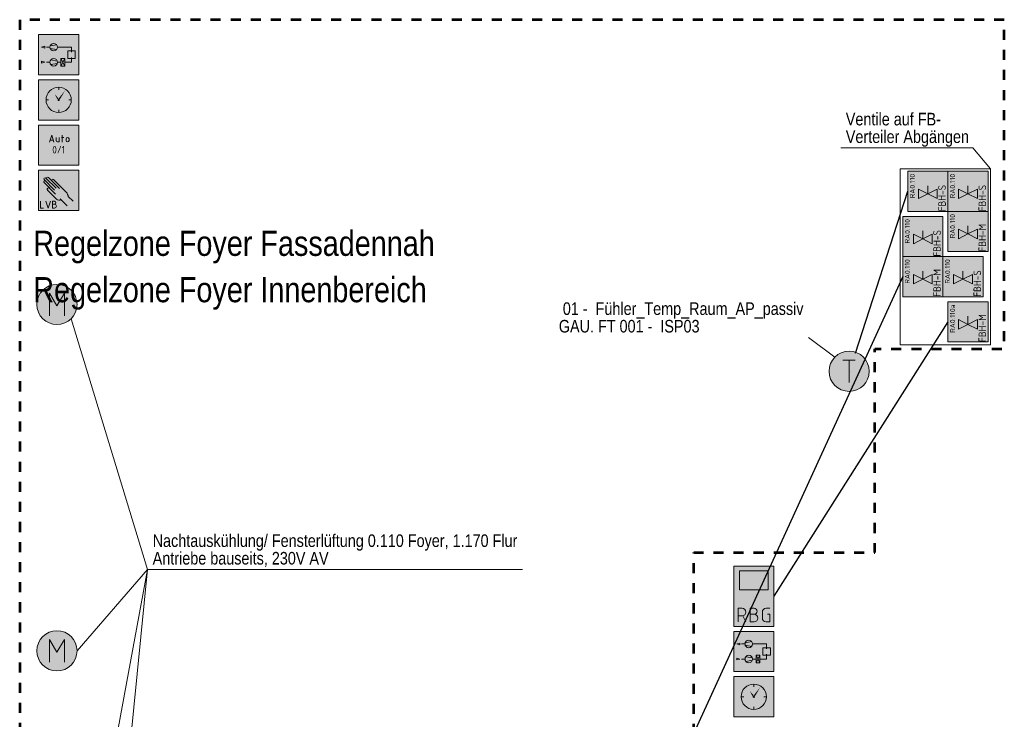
# Model space of a CAD drawing. Header units: metres. Extents: x -13.5 to 10.8, y -3.9 to 32.8.
# Tile 7 of 7: x -2.2 to 7.6, y 20.9 to 27.9. Entities that reach past the tile are written whole.
import ezdxf
from ezdxf.enums import TextEntityAlignment as Align

# ---------------------------------------------------------------- set-up
doc = ezdxf.new("R2010")
doc.units = ezdxf.units.M
doc.header["$MEASUREMENT"] = 0
doc.linetypes.add('DGN Style 3', pattern=[0.021481, 0.015344, -0.006138])
doc.linetypes.add('DGN Style 5', pattern=[0.010741, 0.004603, -0.006138])
doc.layers.add('INTERN_Bemerkung', color=6, linetype='Continuous', lineweight=30, plot=False)
for name, color, linetype, lineweight in [('TRI_CONNPTS', 7, 'Continuous', 0), ('TRI_H3D', 7, 'Continuous', 0), ('ZWP_440_TEXT_1_50_TOP', 7, 'Continuous', 0), ('ZWP_480_SYM_E0', 7, 'Continuous', 0), ('ZWP_480_SYM_E0_2D', 7, 'Continuous', 0), ('ZWP_480_SYM_SCHWARZ', 7, 'Continuous', 13), ('ZWP_480_SYM_SCHWARZ_2D', 7, 'Continuous', 0), ('ZWP_480_TEXT_1_50_TOP', 7, 'Continuous', 0)]:
    doc.layers.add(name, color=color, linetype=linetype, lineweight=lineweight)
doc.layers.get('TRI_CONNPTS').off()
doc.layers.get('TRI_H3D').off()
doc.styles.add('ISOCP', font='isocp.shx')
doc.styles.add('Style-isocp', font='isocp.shx')
doc.styles.add('ZWP_1 50', font='ARIALN.TTF', dxfattribs={"height": 0.125})

# ---------------------------------------------------------------- blocks, each defined once
blk = doc.blocks.new('*U32')
at = {"color": 5, "linetype": 'Continuous', "lineweight": 13}
for p, q in [((-0.0625, 0.1125), (0.0625, 0.1125)), ((0, -0.1125), (0, 0.1125))]:
    blk.add_line(p, q, dxfattribs=at)
blk = doc.blocks.new('ZWP_480_Fuehler_Temp_1')
at = {"lineweight": 13}
h = blk.add_hatch(color=254, dxfattribs=at)
edge = h.paths.add_edge_path()
edge.add_arc((-0.016, 0), 0.2, 0, 360)
at = {"color": 5, "lineweight": 13}
blk.add_circle((-0.016, 0), 0.2, dxfattribs=at)
at = {"color": 5, "linetype": 'Continuous', "lineweight": 13}
blk.add_blockref('*U32', (-0.017, -0.0005), dxfattribs=at)
blk = doc.blocks.new('ZWP_480_Fuehler_Temp')
at = {"color": 52, "linetype": 'DGN Style 5', "lineweight": 0}
blk.add_line((0, 0.001), (0, 0.0013), dxfattribs=at)
at = {"color": 212, "linetype": 'DGN Style 5', "lineweight": 0}
blk.add_line((0, 0, 0.001), (0, 0.0004, 0.001), dxfattribs=at)
at = {"color": 12, "linetype": 'DGN Style 5', "lineweight": 0}
blk.add_line((0, 0), (0, 0.0002), dxfattribs=at)
at = {"color": 92, "linetype": 'DGN Style 5', "lineweight": 0}
blk.add_line((0.001, 0), (0.001, 0.0001), dxfattribs=at)
at = {"color": 32, "linetype": 'DGN Style 5', "lineweight": 0}
blk.add_line((0.184, 0), (0.184, 0.0005), dxfattribs=at)
at = {"color": 5, "lineweight": 13}
blk.add_blockref('ZWP_480_Fuehler_Temp_1', (0, 0), dxfattribs=at)
blk = doc.blocks.new('ZWP_480_Antrieb_motorisch_1')
at = {"lineweight": 13}
h = blk.add_hatch(color=254, dxfattribs=at)
edge = h.paths.add_edge_path()
edge.add_arc((0, 0), 0.2, 0, 360)
at = {"color": 5, "linetype": 'Continuous', "lineweight": 13, "flags": 128}
blk.add_lwpolyline([(-0.075, -0.1125), (-0.075, 0.1125), (0, -0.0125), (0.075, 0.1125), (0.075, -0.1125)], dxfattribs=at)
at = {"color": 5, "lineweight": 13}
blk.add_circle((0, 0), 0.2, dxfattribs=at)
blk.add_circle((0, 0), 0.2, dxfattribs=at)
blk = doc.blocks.new('ZWP_480_Antrieb_motorisch')
at = {"layer": 'ZWP_480_SYM_E0', "color": 5, "lineweight": 13}
blk.add_blockref('ZWP_480_Antrieb_motorisch_1', (0, 0), dxfattribs=at)
blk = doc.blocks.new('_T3D___3')
at = {"layer": 'ZWP_480_TEXT_1_50_TOP', "linetype": 'Continuous'}
for q in [(-1.6879, 24.9233, 4.01), (2.806, 22.426, 4.01)]:
    blk.add_line((-0.9265, 22.426, 4.01), q, dxfattribs=at)
at = {"layer": 'ZWP_480_TEXT_1_50_TOP', "linetype": 'Continuous', "style": 'ZWP_1 50'}
for s, p in [('Nachtauskühlung/ Fensterlüftung 0.110 Foyer, 1.170 Flur', (-0.8765, 22.776, 4.01)), ('Antriebe bauseits, 230V AV', (-0.8765, 22.601, 4.01))]:
    blk.add_text(s, height=0.125, dxfattribs=at).set_placement(p, align=Align.TOP_LEFT)
blk = doc.blocks.new('*U22')
at = {"color": 5, "linetype": 'Continuous', "lineweight": 13}
for p, q in [((0, -0.0075), (-0.0375, -0.0075)), ((0.0075, -0.0075), (0.0375, -0.0675))]:
    blk.add_line(p, q, dxfattribs=at)
at = {"color": 5, "linetype": 'Continuous', "lineweight": 13, "flags": 128}
blk.add_lwpolyline([(-0.0375, -0.0675), (-0.0375, 0.0675), (0, 0.0675)], dxfattribs=at)
at = {"color": 5, "linetype": 'Continuous', "lineweight": 13, "extrusion": (0, 0, -1)}
blk.add_arc((0, 0.03), 0.0375, 90, 270, dxfattribs=at)
blk = doc.blocks.new('*U23')
at = {"color": 5, "linetype": 'Continuous', "lineweight": 13}
for p, q in [((0, 0.0075), (-0.0375, 0.0075)), ((-0.0375, -0.0675), (0, -0.0675))]:
    blk.add_line(p, q, dxfattribs=at)
at = {"color": 5, "linetype": 'Continuous', "lineweight": 13, "flags": 128}
blk.add_lwpolyline([(0, 0.0675), (-0.0375, 0.0675), (-0.0375, -0.0675)], dxfattribs=at)
at = {"color": 5, "linetype": 'Continuous', "lineweight": 13}
for centre, radius in [((0, 0.0375), 0.03), ((0, -0.03), 0.0375)]:
    blk.add_arc(centre, radius, 270, 90, dxfattribs=at)
blk = doc.blocks.new('*U24')
at = {"color": 5, "linetype": 'Continuous', "lineweight": 13}
for p, q in [((-0.0375, -0.03), (-0.0375, 0.03)), ((0, 0.0675), (0.0375, 0.0675))]:
    blk.add_line(p, q, dxfattribs=at)
at = {"color": 5, "linetype": 'Continuous', "lineweight": 13, "flags": 128}
blk.add_lwpolyline([(0.015, 0.0075), (0.0375, 0.0075), (0.0375, -0.0675), (0, -0.0675)], dxfattribs=at)
at = {"color": 5, "linetype": 'Continuous', "lineweight": 13, "extrusion": (0, 0, -1)}
for centre, start, end in [((0, 0.03), 0, 90), ((0, -0.03), 270, 0)]:
    blk.add_arc(centre, 0.0375, start, end, dxfattribs=at)
blk = doc.blocks.new('ZWP_480_Raumbediegerät_mit_Display_1')
at = {"color": 5, "lineweight": 13, "flags": 128}
blk.add_lwpolyline([(-0.2, 0.3), (0.2, 0.3), (0.2, -0.3), (-0.2, -0.3)], close=True, dxfattribs=at)
at = {"color": 254, "lineweight": 13, "extrusion": (0, 0, -1)}
blk.add_solid([(0.2, 0.3), (-0.2, 0.3), (0.2, -0.3), (-0.2, -0.3)], dxfattribs=at)
at = {"color": 5, "lineweight": 13}
blk.add_3dface([(-0.1436, 0.2536), (0.1436, 0.2536), (0.1436, 0.0636), (-0.1436, 0.0636)], dxfattribs=at)
at = {"color": 5, "linetype": 'Continuous', "lineweight": 13}
for name, p in [('*U22', (-0.117, -0.1872)), ('*U23', (0.003, -0.1872)), ('*U24', (0.123, -0.1872))]:
    blk.add_blockref(name, p, dxfattribs=at)
blk = doc.blocks.new('ZWP_480_Raumbediegerät_mit_Display')
at = {"color": 52, "linetype": 'DGN Style 5', "lineweight": 0}
blk.add_line((0, 0.001), (0, 0.0013), dxfattribs=at)
at = {"color": 212, "linetype": 'DGN Style 5', "lineweight": 0}
blk.add_line((0, 0, 0.001), (0, 0.0004, 0.001), dxfattribs=at)
at = {"color": 12, "linetype": 'DGN Style 5', "lineweight": 0}
blk.add_line((0, 0), (0, 0.0002), dxfattribs=at)
at = {"color": 92, "linetype": 'DGN Style 5', "lineweight": 0}
blk.add_line((0.001, 0), (0.001, 0.0001), dxfattribs=at)
at = {"color": 32, "linetype": 'DGN Style 5', "lineweight": 0}
blk.add_line((0.2, 0), (0.2, 0.0005), dxfattribs=at)
at = {"color": 5, "lineweight": 13}
blk.add_blockref('ZWP_480_Raumbediegerät_mit_Display_1', (0, 0), dxfattribs=at)
blk = doc.blocks.new('_T3D___11')
blk.add_wipeout([(-0.05, -0.35), (2.5236, -0.35), (2.5236, 0.05), (-0.05, 0.05)])
at = {"layer": 'ZWP_480_TEXT_1_50_TOP', "linetype": 'Continuous'}
blk.add_line((2.5236, -0.35), (2.788, -0.5449), dxfattribs=at)
at = {"layer": 'ZWP_480_TEXT_1_50_TOP', "linetype": 'Continuous', "style": 'ZWP_1 50'}
for s, p in [('  01 -  Fühler_Temp_Raum_AP_passiv', (0, 0)), (' GAU. FT 001 -  ISP03', (0, -0.175))]:
    blk.add_text(s, height=0.125, dxfattribs=at).set_placement(p, align=Align.TOP_LEFT)
blk = doc.blocks.new('*U69')
at = {"color": 250, "linetype": 'Continuous', "lineweight": 13}
for p, q in [((0, 0.008), (-0.038, 0.008)), ((-0.038, -0.067), (0, -0.067))]:
    blk.add_line(p, q, dxfattribs=at)
at = {"color": 250, "linetype": 'Continuous', "lineweight": 13, "flags": 128}
blk.add_lwpolyline([(0, 0.068), (-0.038, 0.068), (-0.038, -0.067)], dxfattribs=at)
at = {"color": 250, "linetype": 'Continuous', "lineweight": 13}
for centre, radius in [((0, 0.038), 0.03), ((0, -0.03), 0.0375)]:
    blk.add_arc(centre, radius, 270, 90, dxfattribs=at)
blk = doc.blocks.new('ZWP_480_Anlsch_Handeingriff_LVB_kl_1')
at = {"color": 250, "lineweight": 13}
for p, q in [((0.21, 0.2027), (0.1061, 0.3066)), ((0.2246, 0.2199), (0.122, 0.3225)), ((0.2573, 0.219), (0.1482, 0.3281)), ((0.326, 0.182), (0.1996, 0.3084)), ((0.219, 0.162), (0.1043, 0.2766)), ((0.2288, 0.1118), (0.1395, 0.2011)), ((0.3351, 0.0471), (0.2663, 0.1158)), ((0.3927, 0.0908), (0.3454, 0.1381))]:
    blk.add_line(p, q, dxfattribs=at)
at = {"color": 250, "lineweight": 13, "flags": 128}
blk.add_lwpolyline([(0.05, 0.4), (0.45, 0.4), (0.45, 0), (0.05, 0)], close=True, dxfattribs=at)
at = {"color": 250, "linetype": 'Continuous', "lineweight": 13, "flags": 128}
for points in [[(0.0695, 0.0911), (0.0695, 0.0236), (0.0995, 0.0236)], [(0.122, 0.0911), (0.1445, 0.0236), (0.167, 0.0911)]]:
    blk.add_lwpolyline(points, dxfattribs=at)
at = {"color": 250, "lineweight": 13}
for centre, radius, start, end in [((0.1122, 0.2846), 0.0112, 39.18845, 225), ((0.114, 0.3146), 0.0112, 45, 225), ((0.1403, 0.3201), 0.0112, 45, 225), ((0.1917, 0.3005), 0.0112, 45, 225), ((0.1506, 0.2102), 0.0143, 39.37732, 225), ((0.2555, 0.1385), 0.0378, 225, 302.19884)]:
    blk.add_arc(centre, radius, start, end, dxfattribs=at)
blk.add_ellipse((0.3181, 0.1641), major_axis=(0.0237, -0.04), ratio=0.353513, start_param=0.67387, end_param=1.817169, dxfattribs=at)
at = {"color": 254, "lineweight": 13, "extrusion": (0, 0, -1)}
blk.add_solid([(-0.05, 0.4), (-0.45, 0.4), (-0.05, 0), (-0.45, 0)], dxfattribs=at)
at = {"color": 250, "linetype": 'Continuous', "lineweight": 13, "xscale": 0.5, "yscale": 0.5}
blk.add_blockref('*U69', (0.2082, 0.0574), dxfattribs=at)
blk = doc.blocks.new('ZWP_480_Anlsch_Handeingriff_LVB_kl')
at = {"layer": 'ZWP_480_SYM_SCHWARZ', "color": 250, "lineweight": 13}
blk.add_blockref('ZWP_480_Anlsch_Handeingriff_LVB_kl_1', (0, 0), dxfattribs=at)
blk = doc.blocks.new('*U72')
at = {"color": 250, "lineweight": 13}
blk.add_line((0.032, -0.03), (-0.032, -0.03), dxfattribs=at)
at = {"color": 250, "lineweight": 13, "flags": 128}
blk.add_lwpolyline([(-0.045, -0.068), (0, 0.067), (0.045, -0.068)], dxfattribs=at)
blk = doc.blocks.new('*U73')
at = {"color": 250, "lineweight": 13}
blk.add_line((-0.03, 0.045), (-0.03, -0.019), dxfattribs=at)
at = {"color": 250, "lineweight": 13, "flags": 128}
blk.add_lwpolyline([(-0.004, -0.045), (0.03, -0.045), (0.03, 0.045)], dxfattribs=at)
at = {"color": 250, "lineweight": 13}
blk.add_arc((-0.004, -0.019), 0.0262, 180, 270, dxfattribs=at)
blk = doc.blocks.new('*U74')
at = {"color": 250, "lineweight": 13}
for p, q in [((-0.023, 0.022), (0.022, 0.022)), ((-0.008, -0.068), (-0.008, 0.067))]:
    blk.add_line(p, q, dxfattribs=at)
blk = doc.blocks.new('*U75')
at = {"color": 250, "lineweight": 13}
for p, q in [((-0.03, -0.015), (-0.03, 0.015)), ((0.03, 0.015), (0.03, -0.015))]:
    blk.add_line(p, q, dxfattribs=at)
at = {"color": 250, "lineweight": 13, "extrusion": (0, 0, -1)}
for centre, start, end in [((0, 0.015), 0, 180), ((0, -0.015), 180, 0)]:
    blk.add_arc(centre, 0.03, start, end, dxfattribs=at)
blk = doc.blocks.new('ZWP_480_Anlsch_Anlagenschalter_kl_1')
at = {"color": 250, "lineweight": 13, "flags": 128}
blk.add_lwpolyline([(0.05, 0.4), (0.45, 0.4), (0.45, 0), (0.05, 0)], close=True, dxfattribs=at)
at = {"color": 254, "lineweight": 13, "extrusion": (0, 0, -1)}
blk.add_solid([(-0.05, 0.4), (-0.45, 0.4), (-0.05, 0), (-0.45, 0)], dxfattribs=at)
at = {"color": 250, "lineweight": 13, "xscale": 0.5, "yscale": 0.5}
for name, p in [('*U72', (0.1806, 0.265)), ('*U74', (0.2894, 0.265)), ('*U73', (0.2406, 0.2537)), ('*U75', (0.3381, 0.2537))]:
    blk.add_blockref(name, p, dxfattribs=at)
at = {"style": 'Style-isocp'}
blk.add_text('0/1', height=0.075, dxfattribs=at).set_placement((0.25, 0.1919), align=Align.TOP_CENTER)
blk = doc.blocks.new('ZWP_480_Anlsch_Anlagenschalter_kl')
at = {"layer": 'ZWP_480_SYM_SCHWARZ_2D', "color": 250, "lineweight": 13}
blk.add_blockref('ZWP_480_Anlsch_Anlagenschalter_kl_1', (0, 0), dxfattribs=at)
blk = doc.blocks.new('ZWP_480_Anlsch_Zeitschaltprogramm_kl_1')
at = {"color": 250, "lineweight": 13}
for p, q in [((0.25, 0.3257), (0.25, 0.2999)), ((0.1501, 0.2), (0.1243, 0.2)), ((0.3757, 0.2), (0.3499, 0.2)), ((0.25, 0.1001), (0.25, 0.0743))]:
    blk.add_line(p, q, dxfattribs=at)
at = {"color": 250, "lineweight": 13, "flags": 128}
blk.add_lwpolyline([(0.05, 0.4), (0.45, 0.4), (0.45, 0), (0.05, 0)], close=True, dxfattribs=at)
at = {"color": 250, "lineweight": 13}
for radius in [0.1257, 0.00655]:
    blk.add_circle((0.25, 0.2), radius, dxfattribs=at)
at = {"color": 254, "lineweight": 13, "extrusion": (0, 0, -1)}
blk.add_solid([(-0.05, 0.4), (-0.45, 0.4), (-0.05, 0), (-0.45, 0)], dxfattribs=at)
at = {"color": 7, "lineweight": 13, "extrusion": (0, 0, -1)}
blk.add_solid([(-0.25, 0.2), (-0.2558, 0.2211), (-0.2674, 0.2132), (-0.314, 0.2941)], dxfattribs=at)
at = {"color": 7, "lineweight": 13}
blk.add_solid([(0.25, 0.2), (0.2439, 0.221), (0.2324, 0.2129), (0.2111, 0.2554)], dxfattribs=at)
blk = doc.blocks.new('ZWP_480_Anlsch_Zeitschaltprogramm_kl')
at = {"layer": 'ZWP_480_SYM_SCHWARZ', "color": 250, "lineweight": 13}
blk.add_blockref('ZWP_480_Anlsch_Zeitschaltprogramm_kl_1', (0, 0), dxfattribs=at)
blk = doc.blocks.new('ZWP_480_Anlsch_Anlagenbild_kl_1')
at = {"color": 250, "lineweight": 13}
for p, q in [((0.1651, 0.2873), (0.2297, 0.2986)), ((0.163, 0.275), (0.1279, 0.275)), ((0.163, 0.275), (0.1279, 0.275)), ((0.1651, 0.2627), (0.2297, 0.2514)), ((0.238, 0.275), (0.3775, 0.275)), ((0.3775, 0.2262), (0.3775, 0.275)), ((0.163, 0.125), (0.1279, 0.125)), ((0.2359, 0.1373), (0.1713, 0.1486)), ((0.2359, 0.1127), (0.1713, 0.1014)), ((0.238, 0.125), (0.273, 0.125)), ((0.3105, 0.1625), (0.273, 0.0875)), ((0.273, 0.1625), (0.3105, 0.0875)), ((0.3775, 0.125), (0.3105, 0.125)), ((0.3775, 0.125), (0.3775, 0.1738))]:
    blk.add_line(p, q, dxfattribs=at)
at = {"color": 250, "lineweight": 13, "flags": 128}
blk.add_lwpolyline([(0.05, 0.4), (0.45, 0.4), (0.45, 0), (0.05, 0)], close=True, dxfattribs=at)
at = {"color": 250, "lineweight": 13}
for centre in [(0.2005, 0.275), (0.2005, 0.125)]:
    blk.add_circle(centre, 0.0375, dxfattribs=at)
at = {"color": 254, "lineweight": 13, "extrusion": (0, 0, -1)}
blk.add_solid([(-0.05, 0.4), (-0.45, 0.4), (-0.05, 0), (-0.45, 0)], dxfattribs=at)
at = {"color": 250, "lineweight": 13}
for points in [[(0.1115, 0.2844), (0.0805, 0.275), (0.1115, 0.2656)], [(0.34, 0.2375), (0.415, 0.2375), (0.415, 0.1625), (0.34, 0.1625)], [(0.0805, 0.1344), (0.1115, 0.125), (0.0805, 0.1156)], [(0.273, 0.1625), (0.3105, 0.1625), (0.3105, 0.0875), (0.273, 0.0875)]]:
    blk.add_3dface(points, dxfattribs=at)
blk = doc.blocks.new('ZWP_480_Anlsch_Anlagenbild_kl')
at = {"layer": 'ZWP_480_SYM_SCHWARZ', "color": 250, "lineweight": 13}
blk.add_blockref('ZWP_480_Anlsch_Anlagenbild_kl_1', (0, 0), dxfattribs=at)
blk = doc.blocks.new('_T3D___16')
at = {"layer": 'ZWP_480_TEXT_1_50_TOP', "linetype": 'Continuous'}
for p, q in [((-0.05, -0.35), (1.2658, -0.35)), ((1.2658, -0.35), (1.4386, -0.557))]:
    blk.add_line(p, q, dxfattribs=at)
at = {"layer": 'ZWP_480_TEXT_1_50_TOP', "linetype": 'Continuous', "style": 'ZWP_1 50'}
for s, p in [('Ventile auf FB-', (0, 0)), ('Verteiler Abgängen', (0, -0.175))]:
    blk.add_text(s, height=0.125, dxfattribs=at).set_placement(p, align=Align.TOP_LEFT)
blk = doc.blocks.new('ZWP_480_Ventil_thermoelektr_1')
at = {"color": 5, "lineweight": 13}
for p, q in [((-0.0938, 0.0242), (0, -0.0227)), ((-0.0938, -0.0696), (-0.0938, 0.0242)), ((0, 0.0573), (0, -0.0227)), ((0.0938, 0.0242), (0, -0.0227)), ((0.0938, -0.0696), (0.0938, 0.0242)), ((0, -0.0227), (-0.0938, -0.0696)), ((0, -0.0227), (0.0938, -0.0696))]:
    blk.add_line(p, q, dxfattribs=at)
at = {"color": 5, "lineweight": 13, "flags": 128}
blk.add_lwpolyline([(-0.2, 0.2022), (0.2, 0.2022), (0.2, -0.1978), (-0.2, -0.1978)], close=True, dxfattribs=at)
blk.add_lwpolyline([(-0.2, 0.2022), (0.2, 0.2022), (0.2, -0.1978), (-0.2, -0.1978)], close=True, dxfattribs=at)
at = {"color": 254, "lineweight": 13, "extrusion": (0, 0, -1)}
blk.add_solid([(0.2, 0.2022), (-0.2, 0.2022), (0.2, -0.1978), (-0.2, -0.1978)], dxfattribs=at)
blk.add_solid([(0.2, 0.2022), (-0.2, 0.2022), (0.2, -0.1978), (-0.2, -0.1978)], dxfattribs=at)
at = {"rotation": 90, "style": 'ISOCP'}
for s, insert, char_height, attachment_point in [('\\H0.277778x;RA0.110', (-0.1786, 0.1762), 0.18, 3), ('\\H0.5x;FBH-M', (0.1423, -0.1978), 0.15, 4)]:
    blk.add_mtext(s, dxfattribs=dict(at, insert=insert, char_height=char_height, attachment_point=attachment_point))
blk = doc.blocks.new('ZWP_480_Ventil_thermoelektr')
at = {"layer": 'ZWP_480_SYM_E0_2D', "color": 5, "lineweight": 13}
blk.add_blockref('ZWP_480_Ventil_thermoelektr_1', (0, 0), dxfattribs=at)
blk = doc.blocks.new('ZWP_480_Ventil_thermoelektr_1_1')
at = {"color": 5, "lineweight": 13}
for p, q in [((-0.0938, 0.0242), (0, -0.0227)), ((-0.0938, -0.0696), (-0.0938, 0.0242)), ((0, 0.0573), (0, -0.0227)), ((0.0938, 0.0242), (0, -0.0227)), ((0.0938, -0.0696), (0.0938, 0.0242)), ((0, -0.0227), (-0.0938, -0.0696)), ((0, -0.0227), (0.0938, -0.0696))]:
    blk.add_line(p, q, dxfattribs=at)
at = {"color": 5, "lineweight": 13, "flags": 128}
blk.add_lwpolyline([(-0.2, 0.2022), (0.2, 0.2022), (0.2, -0.1978), (-0.2, -0.1978)], close=True, dxfattribs=at)
blk.add_lwpolyline([(-0.2, 0.2022), (0.2, 0.2022), (0.2, -0.1978), (-0.2, -0.1978)], close=True, dxfattribs=at)
at = {"color": 254, "lineweight": 13, "extrusion": (0, 0, -1)}
blk.add_solid([(0.2, 0.2022), (-0.2, 0.2022), (0.2, -0.1978), (-0.2, -0.1978)], dxfattribs=at)
blk.add_solid([(0.2, 0.2022), (-0.2, 0.2022), (0.2, -0.1978), (-0.2, -0.1978)], dxfattribs=at)
at = {"rotation": 90, "style": 'ISOCP'}
for s, insert, char_height, attachment_point in [('\\H0.277778x;RA0.110', (-0.1786, 0.1762), 0.18, 3), ('\\H0.5x;FBH-S', (0.1423, -0.1978), 0.15, 4)]:
    blk.add_mtext(s, dxfattribs=dict(at, insert=insert, char_height=char_height, attachment_point=attachment_point))
blk = doc.blocks.new('ZWP_480_Ventil_thermoelektr_2')
at = {"layer": 'ZWP_480_SYM_E0_2D', "color": 5, "lineweight": 13}
blk.add_blockref('ZWP_480_Ventil_thermoelektr_1_1', (0, 0), dxfattribs=at)
blk = doc.blocks.new('ZWP_480_Ventil_thermoelektr_1_2')
at = {"color": 5, "lineweight": 13}
for p, q in [((-0.0938, 0.0242), (0, -0.0227)), ((-0.0938, -0.0696), (-0.0938, 0.0242)), ((0, 0.0573), (0, -0.0227)), ((0.0938, 0.0242), (0, -0.0227)), ((0.0938, -0.0696), (0.0938, 0.0242)), ((0, -0.0227), (-0.0938, -0.0696)), ((0, -0.0227), (0.0938, -0.0696))]:
    blk.add_line(p, q, dxfattribs=at)
at = {"color": 5, "lineweight": 13, "flags": 128}
blk.add_lwpolyline([(-0.2, 0.2022), (0.2, 0.2022), (0.2, -0.1978), (-0.2, -0.1978)], close=True, dxfattribs=at)
blk.add_lwpolyline([(-0.2, 0.2022), (0.2, 0.2022), (0.2, -0.1978), (-0.2, -0.1978)], close=True, dxfattribs=at)
at = {"color": 254, "lineweight": 13, "extrusion": (0, 0, -1)}
blk.add_solid([(0.2, 0.2022), (-0.2, 0.2022), (0.2, -0.1978), (-0.2, -0.1978)], dxfattribs=at)
blk.add_solid([(0.2, 0.2022), (-0.2, 0.2022), (0.2, -0.1978), (-0.2, -0.1978)], dxfattribs=at)
at = {"rotation": 90, "style": 'ISOCP'}
for s, insert, char_height, attachment_point in [('\\H0.277778x;RA0.110a', (-0.1786, 0.1762), 0.18, 3), ('\\H0.5x;FBH-M', (0.1423, -0.1978), 0.15, 4)]:
    blk.add_mtext(s, dxfattribs=dict(at, insert=insert, char_height=char_height, attachment_point=attachment_point))
blk = doc.blocks.new('ZWP_480_Ventil_thermoelektr_3')
at = {"layer": 'ZWP_480_SYM_E0_2D', "color": 5, "lineweight": 13}
blk.add_blockref('ZWP_480_Ventil_thermoelektr_1_2', (0, 0), dxfattribs=at)

msp = doc.modelspace()

# ---------------------------------------------------------------- linework, layer by layer
at = {"layer": 'INTERN_Bemerkung', "color": 6, "lineweight": 30}
msp.add_line((6.1179, 24.5794), (6.6384, 26.1919), dxfattribs=at)
at = {"layer": 'ZWP_440_TEXT_1_50_TOP', "linetype": 'Continuous'}
for p, q in [((-1.6879, 14.8564), (-0.9265, 22.4263)), ((-0.9265, 22.4263), (-1.6879, 18.3104)), ((-1.6293, 21.617), (-0.9265, 22.4263))]:
    msp.add_line(p, q, dxfattribs=at)
at = {"layer": 'ZWP_480_SYM_E0', "color": 5, "lineweight": 13}
msp.add_3dface([(6.5627, 26.4159), (7.461, 26.4159), (7.461, 24.6635), (6.5627, 24.6635)], dxfattribs=at)

# ---------------------------------------------------------------- block references
at = {"layer": 'TRI_CONNPTS'}
for name, p in [('ZWP_480_Anlsch_Anlagenbild_kl', (-2.062, 27.3514, 4.009)), ('ZWP_480_Anlsch_Zeitschaltprogramm_kl', (-2.062, 26.9014, 4.009)), ('ZWP_480_Anlsch_Anlagenschalter_kl', (-2.062, 26.4514, 4.009)), ('ZWP_480_Anlsch_Handeingriff_LVB_kl', (-2.062, 26.0014, 4.009)), ('ZWP_480_Ventil_thermoelektr_2', (6.8384, 26.1897, 4.009)), ('ZWP_480_Ventil_thermoelektr_2', (7.2384, 26.1897, 4.009)), ('ZWP_480_Ventil_thermoelektr', (7.2384, 25.7897, 4.009)), ('ZWP_480_Ventil_thermoelektr_2', (6.7884, 25.7397, 4.009)), ('ZWP_480_Ventil_thermoelektr', (6.7884, 25.3397, 4.009)), ('ZWP_480_Ventil_thermoelektr_2', (7.1884, 25.3397, 4.009)), ('ZWP_480_Antrieb_motorisch', (-1.8293, 25.065, 4.009)), ('ZWP_480_Ventil_thermoelektr_3', (7.2384, 24.8897, 4.009)), ('ZWP_480_Antrieb_motorisch', (-1.8293, 21.617, 4.009)), ('ZWP_480_Anlsch_Anlagenbild_kl', (4.8563, 21.4104, 4.009)), ('ZWP_480_Anlsch_Zeitschaltprogramm_kl', (4.8563, 20.9604, 4.009))]:
    msp.add_blockref(name, p, dxfattribs=at)
at = {"layer": 'TRI_H3D', "color": 7, "linetype": 'Continuous', "lineweight": 0}
for name, p in [('_T3D___16', (6.0224, 26.9729)), ('_T3D___3', (0, 0.0003, 0))]:
    msp.add_blockref(name, p, dxfattribs=at)
at = {"layer": 'ZWP_480_SYM_E0', "color": 12, "linetype": 'DGN Style 5', "lineweight": 0}
for name, p in [('ZWP_480_Fuehler_Temp', (6.0716, 24.3997, 4.009)), ('ZWP_480_Raumbediegerät_mit_Display', (5.1063, 22.1604, 4.009))]:
    msp.add_blockref(name, p, dxfattribs=at)

# ---------------------------------------------------------------- texts
at = {"layer": 'ZWP_480_SYM_SCHWARZ', "linetype": 'Continuous', "char_height": 5, "width": 6.357143, "attachment_point": 1, "style": 'ZWP_1 50'}
for s, insert in [('\\pt18.75;\\H0.05x;Regelzone Foyer Fassadennah', (-2.0646, 25.7988, 1.5528)), ('\\pt18.75;\\H0.05x;Regelzone Foyer Innenbereich', (-2.0646, 25.3373, 1.5528))]:
    msp.add_mtext(s, dxfattribs=dict(at, insert=insert))

# ---------------------------------------------------------------- next in the draw order: block references
at = {"layer": 'TRI_H3D', "color": 7, "linetype": 'Continuous', "lineweight": 0}
msp.add_blockref('_T3D___11', (3.1262, 25.0861, 4.01), dxfattribs=at)

# ---------------------------------------------------------------- next in the draw order: linework, layer by layer
at = {"layer": 'INTERN_Bemerkung'}
msp.add_line((6.5884, 25.3419), (1.6075, 14.4618), dxfattribs=at)
at = {"layer": 'INTERN_Bemerkung', "color": 6, "lineweight": 30}
msp.add_line((7.0384, 24.8919), (5.3063, 22.1604), dxfattribs=at)
at = {"layer": 'ZWP_480_SYM_SCHWARZ', "linetype": 'DGN Style 3', "lineweight": 53, "flags": 128}
msp.add_lwpolyline([(-2.2, 27.9), (-2.2, 20.7), (4.51, 20.7), (4.51, 22.595), (6.31, 22.595), (6.31, 24.625), (7.6, 24.625), (7.6, 27.9)], close=True, dxfattribs=at)

doc.saveas('drawing.dxf')
